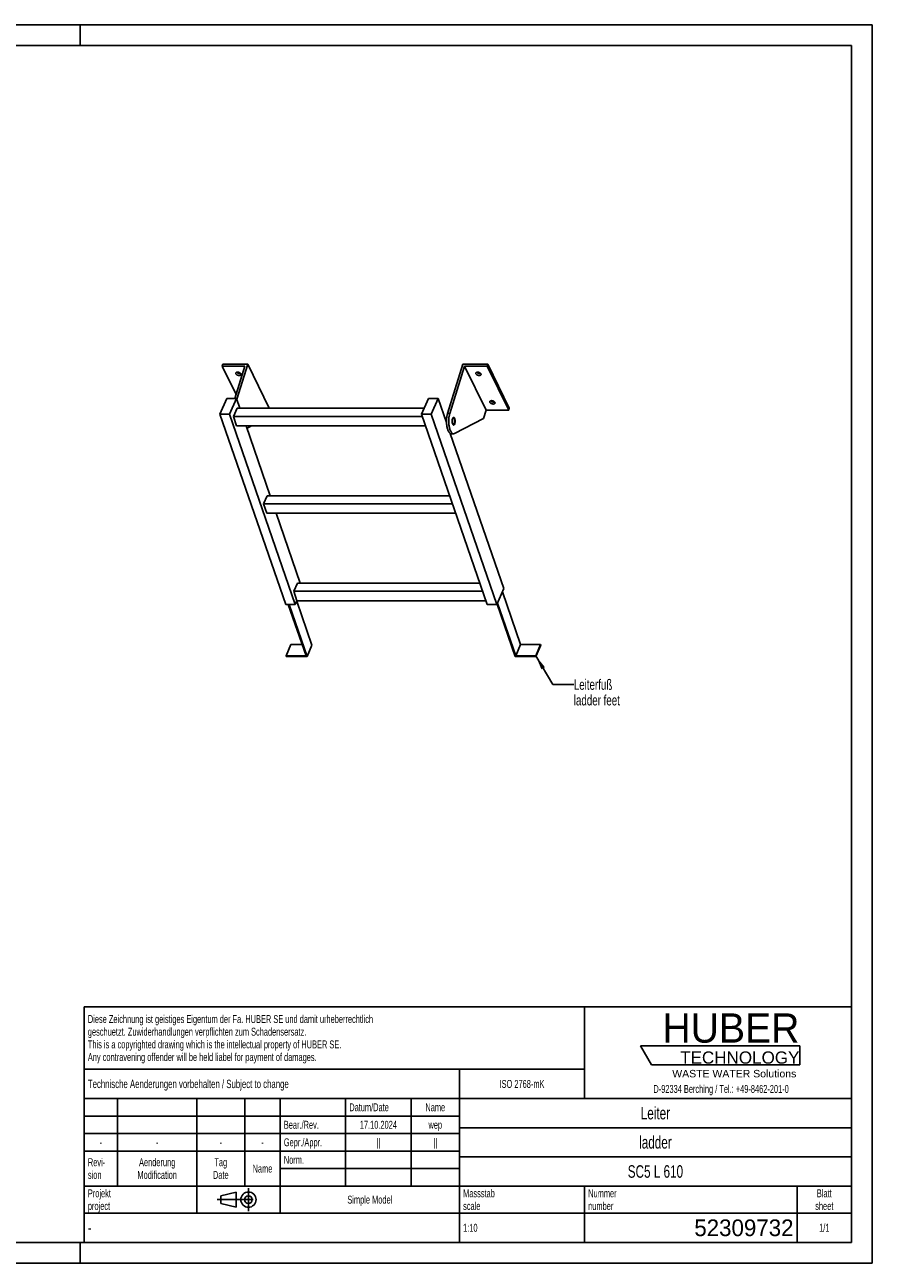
# Model space of a CAD drawing. Header units: millimetres. Extents: x 0 to 4200, y 0 to 2970.
# Tile 2 of 2: x 2167 to 4200, y 0 to 2970. Entities that reach past the tile are written whole.
import ezdxf

# ---------------------------------------------------------------- set-up
doc = ezdxf.new("R2010")
doc.units = ezdxf.units.MM
doc.header["$LTSCALE"] = 231
doc.linetypes.add('CENTER', pattern=[0.6, 0.375, -0.075, 0.075, -0.075])
doc.layers.get('0').update_dxf_attribs({"linetype": 'CONTINUOUS'})
for name, color, linetype in [('005_AXIS', 7, 'CONTINUOUS'), ('053_NOTES', 7, 'CONTINUOUS'), ('HUBER_Logo_BL1', 7, 'CONTINUOUS')]:
    doc.layers.add(name, color=color, linetype=linetype)
doc.styles.get("Standard").update_dxf_attribs({"font": 'txt', "width": 0.7})
doc.styles.add('TEXTSTYLE_2', font='txt')
doc.styles.add('TEXTSTYLE_3', font='arial.ttf')
doc.styles.add('TEXTSTYLE_5', font='txt', dxfattribs={"width": 0.8})
doc.styles.add('TEXTSTYLE_6', font='txt')
doc.dimstyles.get("Standard").update_dxf_attribs({"dimtxt": 25, "dimasz": 35, "dimexe": 2, "dimexo": 1, "dimtad": 1, "dimtxsty": 'Standard', "dimblk": '_FILLED', "dimblk1": '_FILLED', "dimblk2": '_FILLED', "dimcen": 0.09, "dimazin": 2, "dimtol": 1, "dimtp": 0.01, "dimtm": 0.01, "dimtfac": 1, "dimtofl": 0, "dimtmove": 0, "dimatfit": 3, "dimldrblk": '_FILLED', "dimfxl": 1, "dimtolj": 1, "dimarcsym": 0})

# ---------------------------------------------------------------- blocks, each defined once
blk = doc.blocks.new('HUBER_LOGO_BL1', base_point=(3837.5, 503.7))
at = {"layer": 'HUBER_Logo_BL1', "color": 5, "linetype": 'Continuous'}
for p, q in [((4026.4, 521), (3643.9, 521)), ((3643.9, 521), (3670.9, 476)), ((4026.4, 521), (4026.4, 476)), ((3670.9, 476), (4026.4, 476))]:
    blk.add_line(p, q, dxfattribs=at)
at = {"layer": 'HUBER_Logo_BL1', "color": 2, "linetype": 'Continuous', "attachment_point": 3, "line_spacing_factor": 0.78}
for s, insert, char_height, width, style in [('HUBER\\P\\fArial;\\H29.25;TECHNOLOGY ', (4025.4, 599.1), 70.2, 387.672, 'TEXTSTYLE_2'), ('WASTE WATER Solutions', (4018, 463.6), 18, 297.033, 'TEXTSTYLE_3')]:
    blk.add_mtext(s, dxfattribs=dict(at, insert=insert, char_height=char_height, width=width, style=style))
at = {"layer": 'HUBER_Logo_BL1', "color": 2, "linetype": 'Continuous', "insert": (3837.5, 427.4), "char_height": 19, "width": 810.893, "attachment_point": 2, "line_spacing_factor": 0.96}
blk.add_mtext('D-92334 Berching / Tel.: +49-8462-201-0', dxfattribs=at)
blk = doc.blocks.new('PROJEKTIONSMETHODE_1_BL2', base_point=(2680, 152.5))
at = {"color": 2, "linetype": 'CENTER'}
for p, q in [((2703.8, 180), (2703.8, 125)), ((2628.7, 152.5), (2731.3, 152.5))]:
    blk.add_line(p, q, dxfattribs=at)
at = {"color": 2, "linetype": 'Continuous'}
for p, q in [((2637.8, 161.7), (2674.5, 170.8)), ((2637.8, 143.3), (2637.8, 161.7)), ((2674.5, 134.2), (2674.5, 170.8)), ((2637.8, 143.3), (2674.5, 134.2))]:
    blk.add_line(p, q, dxfattribs=at)
for radius in [18.3, 9.17]:
    blk.add_circle((2703.8, 152.5), radius, dxfattribs=at)
blk = doc.blocks.new('*T10')
at = {"color": 3, "linetype": 'Continuous'}
for p, q in [((0, 0), (1840, 0)), ((0, 0), (0, -565)), ((1200, 0), (1200, -220)), ((1840, 0), (1840, -565)), ((0, -150), (1200, -150)), ((900, -150), (900, -565)), ((0, -220), (1840, -220)), ((80, -220), (80, -430)), ((270, -220), (270, -495)), ((385, -220), (385, -430)), ((470, -220), (470, -495)), ((627, -220), (627, -430)), ((784, -220), (784, -430)), ((0, -262), (900, -262)), ((900, -290), (1840, -290)), ((0, -304), (900, -304)), ((0, -346), (900, -346)), ((900, -360), (1840, -360)), ((470, -388), (900, -388)), ((0, -430), (1840, -430)), ((1200, -430), (1200, -565)), ((1710, -430), (1710, -565)), ((0, -495), (1840, -495)), ((0, -565), (1840, -565))]:
    blk.add_line(p, q, dxfattribs=at)
at = {"color": 2, "linetype": 'Continuous', "line_spacing_factor": 0.96}
for s, insert, char_height, width, attachment_point in [('Diese Zeichnung ist geistiges Eigentum der Fa. HUBER SE und damit urheberrechtlich \\Pgeschuetzt. Zuwiderhandlungen verpflichten zum Schadensersatz.\\PThis is a copyrighted drawing which is the intellectual property of HUBER SE.\\PAny contravening offender will be held liabel for payment of damages.', (8.75, -19.9), 19, 2214.8571, 1), ('Technische Aenderungen vorbehalten / Subject to change', (8.75, -175), 20, 1524.7619, 1), ('ISO 2768-mK', (1050, -175.5), 19, 332.9524, 2), ('Datum/Date', (635.75, -231.5), 19, 292.2381, 1), ('Name', (842, -231.5), 19, 126.6667, 2), ('Leiter', (1370, -240), 30, 240, 2), ('Bear./Rev.', (478.75, -273.5), 19, 272.3333, 1), ('17.10.2024', (705.5, -273.5), 19, 273.2381, 2), ('wep', (842, -273.5), 19, 99.5238, 2), ('-', (40, -315.5), 19, 34.381, 2), ('-', (175, -315.5), 19, 34.381, 2), ('-', (327.5, -315.5), 19, 34.381, 2), ('-', (427.5, -315.5), 19, 34.381, 2), ('Gepr./Appr.', (478.75, -315.5), 19, 299.4762, 1), ('||', (705.5, -315.5), 19, 50.6667, 2), ('||', (842, -315.5), 19, 50.6667, 2), ('ladder', (1370, -310), 30, 251.4286, 2), ('Revi-\\Psion', (8.75, -363.3), 19, 138.4286, 1), ('Aenderung\\PModification', (175, -363.3), 19, 303.0952, 2), ('Tag\\PDate', (327.5, -363.3), 19, 117.619, 2), ('Name', (427.5, -378.5), 19, 126.6667, 2), ('Norm. ', (478.75, -357.5), 19, 175.5238, 1), ('SC5 L 610', (1370, -380), 30, 412.8571, 2), ('Projekt\\Pproject', (8.75, -437.8), 19, 183.6667, 1), ('Massstab\\Pscale', (908.75, -437.8), 19, 224.381, 1), ('Nummer\\Pnumber', (1208.75, -437.8), 19, 186.381, 1), ('Blatt\\Psheet', (1775, -437.8), 19, 137.5238, 2), ('Simple Model', (685, -453), 19, 328.4286, 2), ('1:10', (908.75, -520.5), 19, 94.0952, 1), ('1/1', (1775, -520.5), 19, 79.619, 2)]:
    blk.add_mtext(s, dxfattribs=dict(at, insert=insert, char_height=char_height, width=width, attachment_point=attachment_point))
for s, insert, char_height, width, attachment_point, style in [('-', (8.75, -517.5), 25, 18.3333, 1, 'TEXTSTYLE_5'), ('52309732', (1701.25, -510), 40, 586.6667, 3, 'TEXTSTYLE_6')]:
    blk.add_mtext(s, dxfattribs=dict(at, insert=insert, char_height=char_height, width=width, attachment_point=attachment_point, style=style))
blk = doc.blocks.new('_FILLED')
at = {"color": 0, "linetype": 'ByBlock'}
blk.add_solid([(0, 0), (-1, 0.143), (-1, -0.143)], dxfattribs=at)

msp = doc.modelspace()

# ---------------------------------------------------------------- linework, layer by layer
at = {"color": 7, "linetype": 'Continuous'}
for p, q in [((0, 2970), (4200, 2970)), ((4200, 0), (4200, 2970)), ((2695.093, 2151.55), (2640.751, 2151.55)), ((2695.093, 2151.55), (2671.168, 2074.128)), ((2676.04, 2072.01), (2702.072, 2156.25)), ((3181.314, 2037.968), (3217.866, 2156.25)), ((3221.94, 2151.55), (3186.841, 2037.968)), ((3273.797, 2045.877), (3221.94, 2151.55)), ((3276.283, 2151.55), (3221.94, 2151.55)), ((2635.675, 2036.309), (2652.282, 2074.128)), ((2652.282, 2074.128), (2675.309, 2074.128)), ((2675.309, 2074.128), (2658.701, 2036.309)), ((2667.802, 2030.303), (2676.543, 2050.207)), ((2683.569, 2050.207), (2675.309, 2074.128)), ((3125.335, 2050.207), (2676.543, 2050.207)), ((2753.929, 2050.577), (2753.815, 2050.207)), ((3119.232, 2036.309), (3135.839, 2074.128)), ((3135.839, 2074.128), (3158.866, 2074.128)), ((3158.866, 2074.128), (3142.258, 2036.309)), ((3178.849, 2016.262), (3158.866, 2074.128)), ((2793.282, 1579.914), (2635.675, 2036.309)), ((2658.701, 2036.309), (2635.675, 2036.309)), ((2816.309, 1579.914), (2658.701, 2036.309)), ((2675.553, 2007.857), (2667.802, 2030.303)), ((3121.306, 2030.303), (2667.802, 2030.303)), ((3276.839, 1579.914), (3119.232, 2036.309)), ((3142.258, 2036.309), (3119.232, 2036.309)), ((3299.866, 1579.914), (3142.258, 2036.309)), ((3267.596, 2025.81), (3198.302, 1989.912)), ((3273.797, 2045.877), (3267.596, 2025.81)), ((3273.797, 2045.877), (3328.14, 2045.877)), ((2675.553, 2007.857), (3129.057, 2007.857)), ((2755.914, 1840.714), (2698.194, 2007.857)), ((2711.62, 2007.857), (2700.232, 2001.957)), ((3316.473, 1617.732), (3187.897, 1990.059)), ((3190.465, 1989.32), (3195.992, 1989.32)), ((2740.146, 1820.81), (2748.887, 1840.714)), ((2747.898, 1798.364), (2740.146, 1820.81)), ((3193.65, 1820.81), (2740.146, 1820.81)), ((3186.777, 1840.714), (2748.887, 1840.714)), ((2747.898, 1798.364), (3201.402, 1798.364)), ((2828.258, 1631.221), (2770.539, 1798.364)), ((2812.491, 1611.316), (2821.232, 1631.221)), ((2820.242, 1588.871), (2812.491, 1611.316)), ((3265.995, 1611.316), (2812.491, 1611.316)), ((3259.121, 1631.221), (2821.232, 1631.221)), ((3316.473, 1617.732), (3299.866, 1579.914)), ((3356.595, 1483.404), (3312.965, 1609.744)), ((2816.309, 1579.914), (2793.282, 1579.914)), ((2799.548, 1579.914), (2842.041, 1456.865)), ((2844.4, 1455.368), (2801.391, 1579.914)), ((2820.242, 1588.871), (2816.309, 1579.914)), ((2856.054, 1481.908), (2819.612, 1587.436)), ((2820.242, 1588.871), (3273.746, 1588.871)), ((3299.866, 1579.914), (3276.839, 1579.914)), ((3300.28, 1580.857), (3343.615, 1455.368)), ((3344.94, 1456.865), (3301.311, 1583.205)), ((2805.8, 1483.404), (2794.146, 1456.865)), ((2794.146, 1456.865), (2794.663, 1455.368)), ((2842.041, 1456.865), (2794.146, 1456.865)), ((2794.663, 1455.368), (2844.4, 1455.368)), ((2832.876, 1483.404), (2805.8, 1483.404)), ((2856.054, 1481.908), (2844.4, 1455.368)), ((3343.615, 1455.368), (3393.352, 1455.368)), ((3356.595, 1483.404), (3344.94, 1456.865)), ((3392.836, 1456.865), (3344.94, 1456.865)), ((3404.49, 1483.404), (3356.595, 1483.404)), ((3404.49, 1483.404), (3392.836, 1456.865)), ((3393.352, 1455.368), (3392.836, 1456.865)), ((3405.007, 1481.908), (3393.352, 1455.368)), ((3405.007, 1481.908), (3404.49, 1483.404)), ((0, 0), (4200, 0))]:
    msp.add_line(p, q, dxfattribs=at)
at = {"color": 3, "linetype": 'Continuous'}
for p, q in [((4200, 2970), (0, 2970)), ((2300, 2970), (2300, 2920)), ((4200, 2970), (4200, 0)), ((2300, 0), (2300, 50)), ((4200, 0), (0, 0))]:
    msp.add_line(p, q, dxfattribs=at)
at = {"color": 5, "linetype": 'Continuous'}
for p, q in [((4150, 2920), (50, 2920)), ((4150, 50), (4150, 2920)), ((50, 50), (4150, 50))]:
    msp.add_line(p, q, dxfattribs=at)
at = {"color": 9, "linetype": 'Continuous'}
msp.add_line((3181.314, 2037.968), (3186.841, 2037.968), dxfattribs=at)
at = {"color": 7, "linetype": 'Continuous'}
for points, knots in [([(3181.314, 2037.968), (3180.585, 2035.607), (3179.47, 2030.518), (3178.703, 2022.558), (3178.795, 2014.352), (3179.599, 2007.666), (3180.693, 2002.702), (3181.682, 1999.393), (3182.839, 1996.467), (3184.142, 1993.979), (3185.57, 1991.973), (3187.108, 1990.482), (3188.745, 1989.542), (3189.913, 1989.32), (3190.465, 1989.32)], [0, 0, 0, 0, 0.1393862, 0.29277846, 0.45027331, 0.60148396, 0.67169736, 0.73686464, 0.7961308, 0.84889737, 0.89493071, 0.93453672, 0.96882886, 1, 1, 1, 1]), ([(3186.841, 2037.968), (3186.111, 2035.607), (3184.996, 2030.518), (3184.229, 2022.558), (3184.322, 2014.352), (3185.125, 2007.666), (3186.22, 2002.702), (3187.208, 1999.393), (3188.365, 1996.467), (3189.668, 1993.979), (3191.097, 1991.973), (3192.634, 1990.482), (3194.271, 1989.542), (3195.439, 1989.32), (3195.992, 1989.32)], [0, 0, 0, 0, 0.1393862, 0.29277846, 0.45027331, 0.60148396, 0.67169736, 0.73686464, 0.7961308, 0.84889737, 0.89493071, 0.93453672, 0.96882886, 1, 1, 1, 1]), ([(3195.992, 1989.32), (3196.382, 1989.32), (3197.186, 1989.425), (3197.937, 1989.723), (3198.302, 1989.912)], [0, 0, 0, 0, 0.48713297, 1, 1, 1, 1])]:
    msp.add_open_spline(points, degree=3, knots=knots, dxfattribs=at)
at = {"layer": '005_AXIS', "color": 7, "linetype": 'Continuous'}
for p, q in [((2642.203, 2156.25), (2640.751, 2151.55)), ((2640.751, 2151.55), (2674.095, 2083.601)), ((2702.072, 2156.25), (2642.203, 2156.25)), ((2753.929, 2050.577), (2702.072, 2156.25)), ((3277.735, 2156.25), (3217.866, 2156.25)), ((3277.735, 2156.25), (3276.283, 2151.55)), ((3328.14, 2045.877), (3276.283, 2151.55)), ((3329.592, 2050.577), (3277.735, 2156.25)), ((3329.592, 2050.577), (3328.14, 2045.877)), ((3179.157, 2026.82), (3175.203, 2026.82)), ((3195.992, 2026.82), (3193.885, 2026.82)), ((3195.992, 2011.82), (3193.888, 2011.82))]:
    msp.add_line(p, q, dxfattribs=at)
for points, knots in [([(2673.849, 2132.902), (2673.697, 2133.212), (2673.485, 2133.847), (2673.534, 2134.524), (2673.626, 2134.821)], [0, 0, 0, 0, 0.52599001, 1, 1, 1, 1]), ([(2673.626, 2134.821), (2673.687, 2135.018), (2673.873, 2135.406), (2674.316, 2135.905), (2674.908, 2136.316), (2675.913, 2136.753), (2677.441, 2137.005), (2679.429, 2136.879), (2681.458, 2136.352), (2683.324, 2135.475), (2684.84, 2134.34), (2685.584, 2133.39), (2685.823, 2132.902)], [0, 0, 0, 0, 0.04317928, 0.08863393, 0.13810718, 0.19258203, 0.31675071, 0.45771901, 0.606659, 0.75286299, 0.88624344, 1, 1, 1, 1]), ([(2686.047, 2130.983), (2685.986, 2130.786), (2685.799, 2130.397), (2685.356, 2129.899), (2684.765, 2129.488), (2683.76, 2129.051), (2682.231, 2128.799), (2680.244, 2128.925), (2678.215, 2129.452), (2676.349, 2130.329), (2674.833, 2131.464), (2674.089, 2132.414), (2673.849, 2132.902)], [0, 0, 0, 0, 0.04317928, 0.08863393, 0.13810718, 0.19258203, 0.31675071, 0.45771901, 0.606659, 0.75286299, 0.88624344, 1, 1, 1, 1]), ([(2685.219, 2133.81), (2684.453, 2133.594), (2682.728, 2133.467), (2680.159, 2133.947), (2677.767, 2135), (2676.415, 2136.077), (2675.905, 2136.689)], [0, 0, 0, 0, 0.23499217, 0.50000086, 0.76500904, 1, 1, 1, 1]), ([(2685.823, 2132.902), (2685.975, 2132.592), (2686.188, 2131.957), (2686.138, 2131.28), (2686.047, 2130.983)], [0, 0, 0, 0, 0.52599001, 1, 1, 1, 1]), ([(3249.513, 2132.902), (3249.361, 2133.212), (3249.148, 2133.847), (3249.197, 2134.524), (3249.289, 2134.821)], [0, 0, 0, 0, 0.52599001, 1, 1, 1, 1]), ([(3249.289, 2134.821), (3249.35, 2135.018), (3249.536, 2135.406), (3249.98, 2135.905), (3250.571, 2136.316), (3251.576, 2136.753), (3253.105, 2137.005), (3255.092, 2136.879), (3257.121, 2136.352), (3258.987, 2135.475), (3260.503, 2134.34), (3261.247, 2133.39), (3261.486, 2132.902)], [0, 0, 0, 0, 0.04317928, 0.08863393, 0.13810718, 0.19258203, 0.31675071, 0.45771901, 0.606659, 0.75286299, 0.88624344, 1, 1, 1, 1]), ([(3261.71, 2130.983), (3261.649, 2130.786), (3261.463, 2130.397), (3261.019, 2129.899), (3260.428, 2129.488), (3259.423, 2129.051), (3257.894, 2128.799), (3255.907, 2128.925), (3253.878, 2129.452), (3252.012, 2130.329), (3250.496, 2131.464), (3249.752, 2132.414), (3249.513, 2132.902)], [0, 0, 0, 0, 0.04317928, 0.08863393, 0.13810718, 0.19258203, 0.31675071, 0.45771901, 0.606659, 0.75286299, 0.88624344, 1, 1, 1, 1]), ([(3260.882, 2133.81), (3260.116, 2133.594), (3258.391, 2133.467), (3255.822, 2133.947), (3253.43, 2135), (3252.078, 2136.077), (3251.568, 2136.689)], [0, 0, 0, 0, 0.23499217, 0.50000086, 0.76500904, 1, 1, 1, 1]), ([(3261.486, 2132.902), (3261.638, 2132.592), (3261.851, 2131.957), (3261.802, 2131.28), (3261.71, 2130.983)], [0, 0, 0, 0, 0.52599001, 1, 1, 1, 1]), ([(3283.067, 2064.525), (3282.915, 2064.835), (3282.702, 2065.47), (3282.752, 2066.147), (3282.844, 2066.444)], [0, 0, 0, 0, 0.52599001, 1, 1, 1, 1]), ([(3282.844, 2066.444), (3282.905, 2066.641), (3283.091, 2067.029), (3283.534, 2067.528), (3284.125, 2067.939), (3285.13, 2068.376), (3286.659, 2068.628), (3288.646, 2068.502), (3290.676, 2067.975), (3292.542, 2067.098), (3294.057, 2065.963), (3294.801, 2065.013), (3295.041, 2064.525)], [0, 0, 0, 0, 0.04317928, 0.08863393, 0.13810718, 0.19258203, 0.31675071, 0.45771901, 0.606659, 0.75286299, 0.88624344, 1, 1, 1, 1]), ([(3295.264, 2062.606), (3295.203, 2062.409), (3295.017, 2062.02), (3294.574, 2061.522), (3293.983, 2061.111), (3292.978, 2060.674), (3291.449, 2060.422), (3289.462, 2060.548), (3287.432, 2061.075), (3285.566, 2061.952), (3284.051, 2063.087), (3283.307, 2064.037), (3283.067, 2064.525)], [0, 0, 0, 0, 0.04317928, 0.08863393, 0.13810718, 0.19258203, 0.31675071, 0.45771901, 0.606659, 0.75286299, 0.88624344, 1, 1, 1, 1]), ([(3294.436, 2065.433), (3293.67, 2065.216), (3291.946, 2065.089), (3289.377, 2065.57), (3286.985, 2066.623), (3285.633, 2067.7), (3285.123, 2068.312)], [0, 0, 0, 0, 0.23499217, 0.50000086, 0.76500904, 1, 1, 1, 1]), ([(3295.041, 2064.525), (3295.193, 2064.215), (3295.406, 2063.58), (3295.356, 2062.903), (3295.264, 2062.606)], [0, 0, 0, 0, 0.52599001, 1, 1, 1, 1]), ([(3195.992, 2028.57), (3195.803, 2028.57), (3195.402, 2028.484), (3194.848, 2028.13), (3194.335, 2027.575), (3193.665, 2026.511), (3193.011, 2024.753), (3192.523, 2022.292), (3192.336, 2019.559), (3192.469, 2016.805), (3192.907, 2014.281), (3193.426, 2012.739), (3193.753, 2012.074)], [0, 0, 0, 0, 0.03139335, 0.06653602, 0.10789214, 0.15653911, 0.27536242, 0.41788486, 0.57383792, 0.73088447, 0.87653107, 1, 1, 1, 1]), ([(3195.992, 2026.82), (3195.839, 2026.82), (3195.513, 2026.75), (3195.065, 2026.463), (3194.649, 2026.013), (3194.105, 2025.15), (3193.575, 2023.725), (3193.179, 2021.73), (3193.028, 2019.514), (3193.135, 2017.28), (3193.491, 2015.234), (3193.912, 2013.984), (3194.176, 2013.445)], [0, 0, 0, 0, 0.03139336, 0.06653604, 0.10789215, 0.1565391, 0.27536241, 0.41788485, 0.57383792, 0.73088447, 0.87653103, 1, 1, 1, 1]), ([(3198.231, 2026.565), (3198.085, 2026.863), (3197.782, 2027.396), (3197.235, 2028.047), (3196.638, 2028.467), (3196.197, 2028.57), (3195.992, 2028.57)], [0, 0, 0, 0, 0.31594759, 0.58208421, 0.80455749, 1, 1, 1, 1]), ([(3197.807, 2025.195), (3197.689, 2025.436), (3197.443, 2025.868), (3197, 2026.396), (3196.516, 2026.736), (3196.158, 2026.82), (3195.992, 2026.82)], [0, 0, 0, 0, 0.31594789, 0.58208425, 0.80455749, 1, 1, 1, 1]), ([(3195.992, 2010.07), (3196.18, 2010.07), (3196.582, 2010.155), (3197.135, 2010.509), (3197.648, 2011.064), (3198.319, 2012.128), (3198.973, 2013.886), (3199.461, 2016.347), (3199.647, 2019.08), (3199.515, 2021.835), (3199.076, 2024.359), (3198.557, 2025.901), (3198.231, 2026.565)], [0, 0, 0, 0, 0.03139335, 0.06653602, 0.10789214, 0.15653911, 0.27536242, 0.41788486, 0.57383792, 0.73088447, 0.87653107, 1, 1, 1, 1]), ([(3195.992, 2011.82), (3196.144, 2011.82), (3196.47, 2011.889), (3196.919, 2012.176), (3197.335, 2012.626), (3197.879, 2013.489), (3198.409, 2014.914), (3198.804, 2016.91), (3198.956, 2019.125), (3198.848, 2021.359), (3198.493, 2023.405), (3198.072, 2024.655), (3197.807, 2025.195)], [0, 0, 0, 0, 0.03139336, 0.06653604, 0.10789215, 0.1565391, 0.27536241, 0.41788485, 0.57383792, 0.73088447, 0.87653103, 1, 1, 1, 1]), ([(3193.753, 2012.074), (3193.899, 2011.776), (3194.202, 2011.243), (3194.749, 2010.592), (3195.345, 2010.172), (3195.787, 2010.07), (3195.992, 2010.07)], [0, 0, 0, 0, 0.31594759, 0.58208421, 0.80455749, 1, 1, 1, 1]), ([(3194.176, 2013.445), (3194.295, 2013.203), (3194.541, 2012.771), (3194.984, 2012.243), (3195.467, 2011.903), (3195.826, 2011.82), (3195.992, 2011.82)], [0, 0, 0, 0, 0.31594789, 0.58208425, 0.80455749, 1, 1, 1, 1])]:
    msp.add_open_spline(points, degree=3, knots=knots, dxfattribs=at)

# ---------------------------------------------------------------- block references
msp.add_blockref('*T10', (2310, 615))
at = {"color": 2, "linetype": 'Continuous'}
msp.add_blockref('PROJEKTIONSMETHODE_1_BL2', (2680, 152.5), dxfattribs=at)
at = {"layer": 'HUBER_Logo_BL1'}
msp.add_blockref('HUBER_LOGO_BL1', (3837.497, 503.742), dxfattribs=at)

# ---------------------------------------------------------------- texts
at = {"layer": '053_NOTES', "color": 2, "linetype": 'Continuous', "insert": (3484.238, 1400.215), "char_height": 25, "width": 283.03571, "attachment_point": 1, "line_spacing_factor": 0.9}
msp.add_mtext('Leiterfuß\\Pladder feet', dxfattribs=at)

# ---------------------------------------------------------------- leaders
at = {"layer": '053_NOTES', "color": 2, "linetype": 'Continuous', "annotation_type": 0, "has_hookline": 1, "hookline_direction": 1, "text_width": 178.251}
msp.add_leader([(3392.836, 1456.865), (3434.238, 1387.715), (3484.238, 1387.715)], dimstyle='Standard', override={"dimtad": 0}, dxfattribs=at)

doc.saveas('drawing.dxf')
